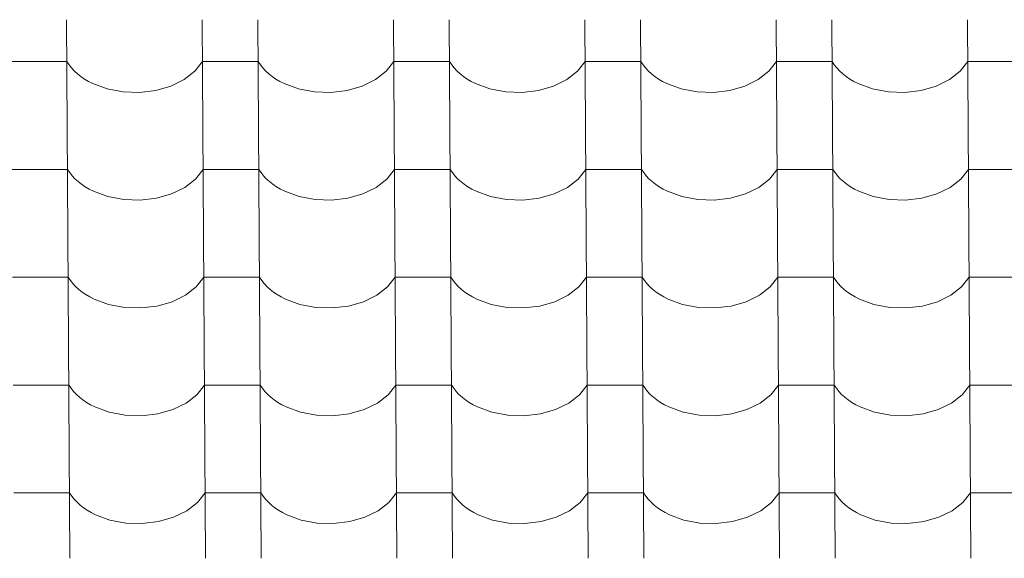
# Model space of a CAD drawing. Header units: millimetres. Extents: x -29001 to 109416, y -1251 to 13451.
# Tile 128 of 163: x -8121 to -7272, y 9497 to 9962. Entities that reach past the tile are written whole.
import ezdxf

# ---------------------------------------------------------------- set-up
doc = ezdxf.new("R2010")
doc.units = ezdxf.units.MM
doc.header["$MEASUREMENT"] = 0
doc.layers.add('POHLED JIŽNÍ_1_Konstrukce - nosné', color=7, linetype='Continuous')
doc.layers.add('POHLED JIŽNÍ_1_Nové_Výplně - Povrchové', color=7, linetype='Continuous')

# ---------------------------------------------------------------- blocks, each defined once
blk = doc.blocks.new('*X1', base_point=(-31394.74, -25864.88))
at = {"layer": 'POHLED JIŽNÍ_1_Nové_Výplně - Povrchové', "color": 21, "linetype": 'Continuous', "lineweight": 20, "true_color": 0xffaaaa}
for p, q in [((-8080.61, 9962.19), (-8080.03, 9869.52)), ((-7963.65, 9962.19), (-7963.07, 9869.52)), ((-7915.62, 9962.19), (-7915.04, 9869.52)), ((-7798.65, 9962.19), (-7798.07, 9869.52)), ((-7750.62, 9962.19), (-7750.04, 9869.52)), ((-7633.65, 9962.19), (-7633.08, 9869.52)), ((-7585.62, 9962.19), (-7585.04, 9869.52)), ((-7468.66, 9962.19), (-7468.08, 9869.52)), ((-7420.62, 9962.19), (-7420.04, 9869.52)), ((-7303.66, 9962.19), (-7303.08, 9869.52)), ((-8104.4, 9926.04), (-8128.42, 9926.04)), ((-8080.39, 9926.04), (-8104.4, 9926.04)), ((-8080.39, 9926.04), (-8078.54, 9923.24)), ((-8078.54, 9923.24), (-8076.41, 9920.55)), ((-8076.41, 9920.55), (-8073.98, 9917.96)), ((-8073.98, 9917.96), (-8071.29, 9915.5)), ((-7979.3, 9910.48), (-7970.04, 9917.65)), ((-7970.04, 9917.65), (-7963.42, 9926.04)), ((-7939.41, 9926.04), (-7963.42, 9926.04)), ((-7915.39, 9926.04), (-7939.41, 9926.04)), ((-7915.39, 9926.04), (-7913.55, 9923.24)), ((-7913.55, 9923.24), (-7911.41, 9920.55)), ((-7911.41, 9920.55), (-7908.99, 9917.96)), ((-7908.99, 9917.96), (-7906.29, 9915.5)), ((-7814.31, 9910.48), (-7805.04, 9917.65)), ((-7805.04, 9917.65), (-7798.43, 9926.04)), ((-7774.41, 9926.04), (-7798.43, 9926.04)), ((-7750.39, 9926.04), (-7774.41, 9926.04)), ((-7750.39, 9926.04), (-7748.55, 9923.24)), ((-7748.55, 9923.24), (-7746.41, 9920.55)), ((-7746.41, 9920.55), (-7743.99, 9917.96)), ((-7743.99, 9917.96), (-7741.29, 9915.5)), ((-7649.31, 9910.48), (-7640.04, 9917.65)), ((-7640.04, 9917.65), (-7633.43, 9926.04)), ((-7609.41, 9926.04), (-7633.43, 9926.04)), ((-7585.39, 9926.04), (-7609.41, 9926.04)), ((-7585.39, 9926.04), (-7583.55, 9923.24)), ((-7583.55, 9923.24), (-7581.41, 9920.55)), ((-7581.41, 9920.55), (-7578.99, 9917.96)), ((-7578.99, 9917.96), (-7576.29, 9915.5)), ((-7484.31, 9910.48), (-7475.05, 9917.65)), ((-7475.05, 9917.65), (-7468.43, 9926.04)), ((-7444.41, 9926.04), (-7468.43, 9926.04)), ((-7420.4, 9926.04), (-7444.41, 9926.04)), ((-7420.4, 9926.04), (-7418.56, 9923.24)), ((-7418.56, 9923.24), (-7416.42, 9920.55)), ((-7416.42, 9920.55), (-7413.99, 9917.96)), ((-7413.99, 9917.96), (-7411.3, 9915.5)), ((-7319.31, 9910.48), (-7310.05, 9917.65)), ((-7310.05, 9917.65), (-7303.43, 9926.04)), ((-7279.42, 9926.04), (-7303.43, 9926.04)), ((-7255.4, 9926.04), (-7279.42, 9926.04)), ((-8071.29, 9915.5), (-8068.33, 9913.17)), ((-8068.33, 9913.17), (-8065.13, 9910.99)), ((-8065.13, 9910.99), (-8061.71, 9908.97)), ((-7990.75, 9904.89), (-7979.3, 9910.48)), ((-7906.29, 9915.5), (-7903.33, 9913.17)), ((-7903.33, 9913.17), (-7900.14, 9910.99)), ((-7900.14, 9910.99), (-7896.71, 9908.97)), ((-7825.75, 9904.89), (-7814.31, 9910.48)), ((-7741.29, 9915.5), (-7738.34, 9913.17)), ((-7738.34, 9913.17), (-7735.14, 9910.99)), ((-7735.14, 9910.99), (-7731.71, 9908.97)), ((-7660.75, 9904.89), (-7649.31, 9910.48)), ((-7576.29, 9915.5), (-7573.34, 9913.17)), ((-7573.34, 9913.17), (-7570.14, 9910.99)), ((-7570.14, 9910.99), (-7566.72, 9908.97)), ((-7495.75, 9904.89), (-7484.31, 9910.48)), ((-7411.3, 9915.5), (-7408.34, 9913.17)), ((-7408.34, 9913.17), (-7405.14, 9910.99)), ((-7405.14, 9910.99), (-7401.72, 9908.97)), ((-7330.76, 9904.89), (-7319.31, 9910.48)), ((-8061.71, 9908.97), (-8058.08, 9907.12)), ((-8058.08, 9907.12), (-8045.6, 9902.55)), ((-8045.6, 9902.55), (-8031.93, 9899.96)), ((-8017.75, 9899.49), (-8003.78, 9901.16)), ((-8003.78, 9901.16), (-7990.75, 9904.89)), ((-7896.71, 9908.97), (-7893.08, 9907.12)), ((-7893.08, 9907.12), (-7880.61, 9902.55)), ((-7880.61, 9902.55), (-7866.93, 9899.96)), ((-7852.75, 9899.49), (-7838.78, 9901.16)), ((-7838.78, 9901.16), (-7825.75, 9904.89)), ((-7731.71, 9908.97), (-7728.08, 9907.12)), ((-7728.08, 9907.12), (-7715.61, 9902.55)), ((-7715.61, 9902.55), (-7701.93, 9899.96)), ((-7687.75, 9899.49), (-7673.79, 9901.16)), ((-7673.79, 9901.16), (-7660.75, 9904.89)), ((-7566.72, 9908.97), (-7563.08, 9907.12)), ((-7563.08, 9907.12), (-7550.61, 9902.55)), ((-7550.61, 9902.55), (-7536.94, 9899.96)), ((-7522.75, 9899.49), (-7508.79, 9901.16)), ((-7508.79, 9901.16), (-7495.75, 9904.89)), ((-7401.72, 9908.97), (-7398.09, 9907.12)), ((-7398.09, 9907.12), (-7385.61, 9902.55)), ((-7385.61, 9902.55), (-7371.94, 9899.96)), ((-7357.76, 9899.49), (-7343.79, 9901.16)), ((-7343.79, 9901.16), (-7330.76, 9904.89)), ((-8031.93, 9899.96), (-8017.75, 9899.49)), ((-7866.93, 9899.96), (-7852.75, 9899.49)), ((-7701.93, 9899.96), (-7687.75, 9899.49)), ((-7536.94, 9899.96), (-7522.75, 9899.49)), ((-7371.94, 9899.96), (-7357.76, 9899.49)), ((-8080.03, 9869.18), (-8079.45, 9776.51)), ((-7963.07, 9869.18), (-7962.49, 9776.51)), ((-7915.03, 9869.18), (-7914.45, 9776.51)), ((-7798.07, 9869.18), (-7797.49, 9776.51)), ((-7750.04, 9869.18), (-7749.46, 9776.51)), ((-7633.07, 9869.18), (-7632.49, 9776.51)), ((-7585.04, 9869.18), (-7584.46, 9776.51)), ((-7468.08, 9869.18), (-7467.5, 9776.51)), ((-7420.04, 9869.18), (-7419.46, 9776.51)), ((-7303.08, 9869.18), (-7302.5, 9776.51)), ((-8103.82, 9833.03), (-8127.84, 9833.03)), ((-8079.8, 9833.03), (-8103.82, 9833.03)), ((-8079.8, 9833.03), (-8077.96, 9830.23)), ((-7969.46, 9824.64), (-7962.84, 9833.03)), ((-7938.82, 9833.03), (-7962.84, 9833.03)), ((-7914.81, 9833.03), (-7938.82, 9833.03)), ((-7914.81, 9833.03), (-7912.97, 9830.23)), ((-7804.46, 9824.64), (-7797.84, 9833.03)), ((-7773.83, 9833.03), (-7797.84, 9833.03)), ((-7749.81, 9833.03), (-7773.83, 9833.03)), ((-7749.81, 9833.03), (-7747.97, 9830.23)), ((-7639.46, 9824.64), (-7632.85, 9833.03)), ((-7608.83, 9833.03), (-7632.85, 9833.03)), ((-7584.81, 9833.03), (-7608.83, 9833.03)), ((-7584.81, 9833.03), (-7582.97, 9830.23)), ((-7474.47, 9824.64), (-7467.85, 9833.03)), ((-7443.83, 9833.03), (-7467.85, 9833.03)), ((-7419.82, 9833.03), (-7443.83, 9833.03)), ((-7419.82, 9833.03), (-7417.97, 9830.23)), ((-7309.47, 9824.64), (-7302.85, 9833.03)), ((-7278.84, 9833.03), (-7302.85, 9833.03)), ((-7254.82, 9833.03), (-7278.84, 9833.03)), ((-8077.96, 9830.23), (-8075.83, 9827.54)), ((-8075.83, 9827.54), (-8073.4, 9824.95)), ((-8073.4, 9824.95), (-8070.71, 9822.49)), ((-7978.72, 9817.47), (-7969.46, 9824.64)), ((-7912.97, 9830.23), (-7910.83, 9827.54)), ((-7910.83, 9827.54), (-7908.4, 9824.95)), ((-7908.4, 9824.95), (-7905.71, 9822.49)), ((-7813.73, 9817.47), (-7804.46, 9824.64)), ((-7747.97, 9830.23), (-7745.83, 9827.54)), ((-7745.83, 9827.54), (-7743.41, 9824.95)), ((-7743.41, 9824.95), (-7740.71, 9822.49)), ((-7648.73, 9817.47), (-7639.46, 9824.64)), ((-7582.97, 9830.23), (-7580.83, 9827.54)), ((-7580.83, 9827.54), (-7578.41, 9824.95)), ((-7578.41, 9824.95), (-7575.71, 9822.49)), ((-7483.73, 9817.47), (-7474.47, 9824.64)), ((-7417.97, 9830.23), (-7415.84, 9827.54)), ((-7415.84, 9827.54), (-7413.41, 9824.95)), ((-7413.41, 9824.95), (-7410.72, 9822.49)), ((-7318.73, 9817.47), (-7309.47, 9824.64)), ((-8070.71, 9822.49), (-8067.75, 9820.16)), ((-8067.75, 9820.16), (-8064.55, 9817.98)), ((-8064.55, 9817.98), (-8061.13, 9815.96)), ((-8061.13, 9815.96), (-8057.49, 9814.11)), ((-7990.16, 9811.88), (-7978.72, 9817.47)), ((-7905.71, 9822.49), (-7902.75, 9820.16)), ((-7902.75, 9820.16), (-7899.55, 9817.98)), ((-7899.55, 9817.98), (-7896.13, 9815.96)), ((-7896.13, 9815.96), (-7892.5, 9814.11)), ((-7825.17, 9811.88), (-7813.73, 9817.47)), ((-7740.71, 9822.49), (-7737.76, 9820.16)), ((-7737.76, 9820.16), (-7734.56, 9817.98)), ((-7734.56, 9817.98), (-7731.13, 9815.96)), ((-7731.13, 9815.96), (-7727.5, 9814.11)), ((-7660.17, 9811.88), (-7648.73, 9817.47)), ((-7575.71, 9822.49), (-7572.76, 9820.16)), ((-7572.76, 9820.16), (-7569.56, 9817.98)), ((-7569.56, 9817.98), (-7566.13, 9815.96)), ((-7566.13, 9815.96), (-7562.5, 9814.11)), ((-7495.17, 9811.88), (-7483.73, 9817.47)), ((-7410.72, 9822.49), (-7407.76, 9820.16)), ((-7407.76, 9820.16), (-7404.56, 9817.98)), ((-7404.56, 9817.98), (-7401.14, 9815.96)), ((-7401.14, 9815.96), (-7397.5, 9814.11)), ((-7330.18, 9811.88), (-7318.73, 9817.47)), ((-8057.49, 9814.11), (-8045.02, 9809.54)), ((-8045.02, 9809.54), (-8031.35, 9806.95)), ((-8017.16, 9806.48), (-8003.2, 9808.15)), ((-8003.2, 9808.15), (-7990.16, 9811.88)), ((-7892.5, 9814.11), (-7880.02, 9809.54)), ((-7880.02, 9809.54), (-7866.35, 9806.95)), ((-7852.17, 9806.48), (-7838.2, 9808.15)), ((-7838.2, 9808.15), (-7825.17, 9811.88)), ((-7727.5, 9814.11), (-7715.03, 9809.54)), ((-7715.03, 9809.54), (-7701.35, 9806.95)), ((-7687.17, 9806.48), (-7673.21, 9808.15)), ((-7673.21, 9808.15), (-7660.17, 9811.88)), ((-7562.5, 9814.11), (-7550.03, 9809.54)), ((-7550.03, 9809.54), (-7536.35, 9806.95)), ((-7522.17, 9806.48), (-7508.21, 9808.15)), ((-7508.21, 9808.15), (-7495.17, 9811.88)), ((-7397.5, 9814.11), (-7385.03, 9809.54)), ((-7385.03, 9809.54), (-7371.36, 9806.95)), ((-7357.18, 9806.48), (-7343.21, 9808.15)), ((-7343.21, 9808.15), (-7330.18, 9811.88)), ((-8031.35, 9806.95), (-8017.16, 9806.48)), ((-7866.35, 9806.95), (-7852.17, 9806.48)), ((-7701.35, 9806.95), (-7687.17, 9806.48)), ((-7536.35, 9806.95), (-7522.17, 9806.48)), ((-7371.36, 9806.95), (-7357.18, 9806.48)), ((-8079.45, 9776.17), (-8078.87, 9683.5)), ((-7962.49, 9776.17), (-7961.91, 9683.5)), ((-7914.45, 9776.17), (-7913.87, 9683.5)), ((-7797.49, 9776.17), (-7796.91, 9683.5)), ((-7749.45, 9776.17), (-7748.88, 9683.5)), ((-7632.49, 9776.17), (-7631.91, 9683.5)), ((-7584.46, 9776.17), (-7583.88, 9683.5)), ((-7467.49, 9776.17), (-7466.91, 9683.5)), ((-7419.46, 9776.17), (-7418.88, 9683.5)), ((-7302.5, 9776.17), (-7301.92, 9683.5)), ((-8103.24, 9740.02), (-8127.26, 9740.02)), ((-8079.22, 9740.02), (-8103.24, 9740.02)), ((-8079.22, 9740.02), (-8077.38, 9737.22)), ((-7968.88, 9731.63), (-7962.26, 9740.02)), ((-7938.24, 9740.02), (-7962.26, 9740.02)), ((-7914.23, 9740.02), (-7938.24, 9740.02)), ((-7914.23, 9740.02), (-7912.38, 9737.22)), ((-7803.88, 9731.63), (-7797.26, 9740.02)), ((-7773.25, 9740.02), (-7797.26, 9740.02)), ((-7749.23, 9740.02), (-7773.25, 9740.02)), ((-7749.23, 9740.02), (-7747.39, 9737.22)), ((-7638.88, 9731.63), (-7632.27, 9740.02)), ((-7608.25, 9740.02), (-7632.27, 9740.02)), ((-7584.23, 9740.02), (-7608.25, 9740.02)), ((-7584.23, 9740.02), (-7582.39, 9737.22)), ((-7473.88, 9731.63), (-7467.27, 9740.02)), ((-7443.25, 9740.02), (-7467.27, 9740.02)), ((-7419.23, 9740.02), (-7443.25, 9740.02)), ((-7419.23, 9740.02), (-7417.39, 9737.22)), ((-7308.89, 9731.63), (-7302.27, 9740.02)), ((-7278.25, 9740.02), (-7302.27, 9740.02)), ((-7254.24, 9740.02), (-7278.25, 9740.02)), ((-8077.38, 9737.22), (-8075.24, 9734.53)), ((-8075.24, 9734.53), (-8072.82, 9731.94)), ((-8072.82, 9731.94), (-8070.12, 9729.48)), ((-7978.14, 9724.46), (-7968.88, 9731.63)), ((-7912.38, 9737.22), (-7910.25, 9734.53)), ((-7910.25, 9734.53), (-7907.82, 9731.94)), ((-7907.82, 9731.94), (-7905.13, 9729.48)), ((-7813.14, 9724.46), (-7803.88, 9731.63)), ((-7747.39, 9737.22), (-7745.25, 9734.53)), ((-7745.25, 9734.53), (-7742.83, 9731.94)), ((-7742.83, 9731.94), (-7740.13, 9729.48)), ((-7648.15, 9724.46), (-7638.88, 9731.63)), ((-7582.39, 9737.22), (-7580.25, 9734.53)), ((-7580.25, 9734.53), (-7577.83, 9731.94)), ((-7577.83, 9731.94), (-7575.13, 9729.48)), ((-7483.15, 9724.46), (-7473.88, 9731.63)), ((-7417.39, 9737.22), (-7415.25, 9734.53)), ((-7415.25, 9734.53), (-7412.83, 9731.94)), ((-7412.83, 9731.94), (-7410.13, 9729.48)), ((-7318.15, 9724.46), (-7308.89, 9731.63)), ((-8070.12, 9729.48), (-8067.17, 9727.15)), ((-8067.17, 9727.15), (-8063.97, 9724.97)), ((-8063.97, 9724.97), (-8060.55, 9722.95)), ((-8060.55, 9722.95), (-8056.91, 9721.1)), ((-7989.58, 9718.87), (-7978.14, 9724.46)), ((-7905.13, 9729.48), (-7902.17, 9727.15)), ((-7902.17, 9727.15), (-7898.97, 9724.97)), ((-7898.97, 9724.97), (-7895.55, 9722.95)), ((-7895.55, 9722.95), (-7891.92, 9721.1)), ((-7824.59, 9718.87), (-7813.14, 9724.46)), ((-7740.13, 9729.48), (-7737.17, 9727.15)), ((-7737.17, 9727.15), (-7733.98, 9724.97)), ((-7733.98, 9724.97), (-7730.55, 9722.95)), ((-7730.55, 9722.95), (-7726.92, 9721.1)), ((-7659.59, 9718.87), (-7648.15, 9724.46)), ((-7575.13, 9729.48), (-7572.18, 9727.15)), ((-7572.18, 9727.15), (-7568.98, 9724.97)), ((-7568.98, 9724.97), (-7565.55, 9722.95)), ((-7565.55, 9722.95), (-7561.92, 9721.1)), ((-7494.59, 9718.87), (-7483.15, 9724.46)), ((-7410.13, 9729.48), (-7407.18, 9727.15)), ((-7407.18, 9727.15), (-7403.98, 9724.97)), ((-7403.98, 9724.97), (-7400.56, 9722.95)), ((-7400.56, 9722.95), (-7396.92, 9721.1)), ((-7329.59, 9718.87), (-7318.15, 9724.46)), ((-8056.91, 9721.1), (-8044.44, 9716.53)), ((-8044.44, 9716.53), (-8030.76, 9713.94)), ((-8030.76, 9713.94), (-8016.58, 9713.47)), ((-8016.58, 9713.47), (-8002.62, 9715.14)), ((-8002.62, 9715.14), (-7989.58, 9718.87)), ((-7891.92, 9721.1), (-7879.44, 9716.53)), ((-7879.44, 9716.53), (-7865.77, 9713.94)), ((-7865.77, 9713.94), (-7851.59, 9713.47)), ((-7851.59, 9713.47), (-7837.62, 9715.14)), ((-7837.62, 9715.14), (-7824.59, 9718.87)), ((-7726.92, 9721.1), (-7714.45, 9716.53)), ((-7714.45, 9716.53), (-7700.77, 9713.94)), ((-7700.77, 9713.94), (-7686.59, 9713.47)), ((-7686.59, 9713.47), (-7672.62, 9715.14)), ((-7672.62, 9715.14), (-7659.59, 9718.87)), ((-7561.92, 9721.1), (-7549.45, 9716.53)), ((-7549.45, 9716.53), (-7535.77, 9713.94)), ((-7535.77, 9713.94), (-7521.59, 9713.47)), ((-7521.59, 9713.47), (-7507.63, 9715.14)), ((-7507.63, 9715.14), (-7494.59, 9718.87)), ((-7396.92, 9721.1), (-7384.45, 9716.53)), ((-7384.45, 9716.53), (-7370.78, 9713.94)), ((-7370.78, 9713.94), (-7356.59, 9713.47)), ((-7356.59, 9713.47), (-7342.63, 9715.14)), ((-7342.63, 9715.14), (-7329.59, 9718.87)), ((-8078.87, 9683.16), (-8078.29, 9590.49)), ((-7961.9, 9683.16), (-7961.33, 9590.49)), ((-7913.87, 9683.16), (-7913.29, 9590.49)), ((-7796.91, 9683.16), (-7796.33, 9590.49)), ((-7748.87, 9683.16), (-7748.29, 9590.49)), ((-7631.91, 9683.16), (-7631.33, 9590.49)), ((-7583.88, 9683.16), (-7583.3, 9590.49)), ((-7466.91, 9683.16), (-7466.33, 9590.49)), ((-7418.88, 9683.16), (-7418.3, 9590.49)), ((-7301.92, 9683.16), (-7301.34, 9590.49)), ((-8102.66, 9647.01), (-8126.68, 9647.01)), ((-8078.64, 9647.01), (-8102.66, 9647.01)), ((-8078.64, 9647.01), (-8076.8, 9644.22)), ((-7968.29, 9638.62), (-7961.68, 9647.01)), ((-7937.66, 9647.01), (-7961.68, 9647.01)), ((-7913.64, 9647.01), (-7937.66, 9647.01)), ((-7913.64, 9647.01), (-7911.8, 9644.22)), ((-7803.3, 9638.62), (-7796.68, 9647.01)), ((-7772.66, 9647.01), (-7796.68, 9647.01)), ((-7748.65, 9647.01), (-7772.66, 9647.01)), ((-7748.65, 9647.01), (-7746.81, 9644.22)), ((-7638.3, 9638.62), (-7631.68, 9647.01)), ((-7607.67, 9647.01), (-7631.68, 9647.01)), ((-7583.65, 9647.01), (-7607.67, 9647.01)), ((-7583.65, 9647.01), (-7581.81, 9644.22)), ((-7473.3, 9638.62), (-7466.69, 9647.01)), ((-7442.67, 9647.01), (-7466.69, 9647.01)), ((-7418.65, 9647.01), (-7442.67, 9647.01)), ((-7418.65, 9647.01), (-7416.81, 9644.22)), ((-7308.3, 9638.62), (-7301.69, 9647.01)), ((-7277.67, 9647.01), (-7301.69, 9647.01)), ((-7253.65, 9647.01), (-7277.67, 9647.01)), ((-8076.8, 9644.22), (-8074.66, 9641.52)), ((-8074.66, 9641.52), (-8072.24, 9638.93)), ((-8072.24, 9638.93), (-8069.54, 9636.47)), ((-7977.56, 9631.45), (-7968.29, 9638.62)), ((-7911.8, 9644.22), (-7909.66, 9641.52)), ((-7909.66, 9641.52), (-7907.24, 9638.93)), ((-7907.24, 9638.93), (-7904.54, 9636.47)), ((-7812.56, 9631.45), (-7803.3, 9638.62)), ((-7746.81, 9644.22), (-7744.67, 9641.52)), ((-7744.67, 9641.52), (-7742.24, 9638.93)), ((-7742.24, 9638.93), (-7739.55, 9636.47)), ((-7647.56, 9631.45), (-7638.3, 9638.62)), ((-7581.81, 9644.22), (-7579.67, 9641.52)), ((-7579.67, 9641.52), (-7577.25, 9638.93)), ((-7577.25, 9638.93), (-7574.55, 9636.47)), ((-7482.57, 9631.45), (-7473.3, 9638.62)), ((-7416.81, 9644.22), (-7414.67, 9641.52)), ((-7414.67, 9641.52), (-7412.25, 9638.93)), ((-7412.25, 9638.93), (-7409.55, 9636.47)), ((-7317.57, 9631.45), (-7308.3, 9638.62)), ((-8069.54, 9636.47), (-8066.59, 9634.14)), ((-8066.59, 9634.14), (-8063.39, 9631.96)), ((-8063.39, 9631.96), (-8059.96, 9629.94)), ((-8059.96, 9629.94), (-8056.33, 9628.1)), ((-7989, 9625.86), (-7977.56, 9631.45)), ((-7904.54, 9636.47), (-7901.59, 9634.14)), ((-7901.59, 9634.14), (-7898.39, 9631.96)), ((-7898.39, 9631.96), (-7894.97, 9629.94)), ((-7894.97, 9629.94), (-7891.33, 9628.1)), ((-7824, 9625.86), (-7812.56, 9631.45)), ((-7739.55, 9636.47), (-7736.59, 9634.14)), ((-7736.59, 9634.14), (-7733.39, 9631.96)), ((-7733.39, 9631.96), (-7729.97, 9629.94)), ((-7729.97, 9629.94), (-7726.34, 9628.1)), ((-7659.01, 9625.86), (-7647.56, 9631.45)), ((-7574.55, 9636.47), (-7571.59, 9634.14)), ((-7571.59, 9634.14), (-7568.4, 9631.96)), ((-7568.4, 9631.96), (-7564.97, 9629.94)), ((-7564.97, 9629.94), (-7561.34, 9628.1)), ((-7494.01, 9625.86), (-7482.57, 9631.45)), ((-7409.55, 9636.47), (-7406.6, 9634.14)), ((-7406.6, 9634.14), (-7403.4, 9631.96)), ((-7403.4, 9631.96), (-7399.97, 9629.94)), ((-7399.97, 9629.94), (-7396.34, 9628.1)), ((-7329.01, 9625.86), (-7317.57, 9631.45)), ((-8056.33, 9628.1), (-8043.86, 9623.52)), ((-8043.86, 9623.52), (-8030.18, 9620.94)), ((-8030.18, 9620.94), (-8016, 9620.46)), ((-8016, 9620.46), (-8002.04, 9622.13)), ((-8002.04, 9622.13), (-7989, 9625.86)), ((-7891.33, 9628.1), (-7878.86, 9623.52)), ((-7878.86, 9623.52), (-7865.19, 9620.94)), ((-7865.19, 9620.94), (-7851, 9620.46)), ((-7851, 9620.46), (-7837.04, 9622.13)), ((-7837.04, 9622.13), (-7824, 9625.86)), ((-7726.34, 9628.1), (-7713.86, 9623.52)), ((-7713.86, 9623.52), (-7700.19, 9620.94)), ((-7700.19, 9620.94), (-7686.01, 9620.46)), ((-7686.01, 9620.46), (-7672.04, 9622.13)), ((-7672.04, 9622.13), (-7659.01, 9625.86)), ((-7561.34, 9628.1), (-7548.87, 9623.52)), ((-7548.87, 9623.52), (-7535.19, 9620.94)), ((-7535.19, 9620.94), (-7521.01, 9620.46)), ((-7521.01, 9620.46), (-7507.05, 9622.13)), ((-7507.05, 9622.13), (-7494.01, 9625.86)), ((-7396.34, 9628.1), (-7383.87, 9623.52)), ((-7383.87, 9623.52), (-7370.19, 9620.94)), ((-7370.19, 9620.94), (-7356.01, 9620.46)), ((-7356.01, 9620.46), (-7342.05, 9622.13)), ((-7342.05, 9622.13), (-7329.01, 9625.86)), ((-8078.29, 9590.16), (-8077.71, 9497.48)), ((-7961.32, 9590.16), (-7960.74, 9497.48)), ((-7913.29, 9590.16), (-7912.71, 9497.48)), ((-7796.33, 9590.16), (-7795.75, 9497.48)), ((-7748.29, 9590.16), (-7747.71, 9497.48)), ((-7631.33, 9590.16), (-7630.75, 9497.48)), ((-7583.29, 9590.16), (-7582.71, 9497.48)), ((-7466.33, 9590.16), (-7465.75, 9497.48)), ((-7418.3, 9590.16), (-7417.72, 9497.48)), ((-7301.33, 9590.16), (-7300.75, 9497.48)), ((-8102.08, 9554), (-8126.09, 9554)), ((-8078.06, 9554), (-8102.08, 9554)), ((-8078.06, 9554), (-8076.22, 9551.21)), ((-7967.71, 9545.61), (-7961.1, 9554)), ((-7937.08, 9554), (-7961.1, 9554)), ((-7913.06, 9554), (-7937.08, 9554)), ((-7913.06, 9554), (-7911.22, 9551.21)), ((-7802.72, 9545.61), (-7796.1, 9554)), ((-7772.08, 9554), (-7796.1, 9554)), ((-7748.07, 9554), (-7772.08, 9554)), ((-7748.07, 9554), (-7746.22, 9551.21)), ((-7637.72, 9545.61), (-7631.1, 9554)), ((-7607.09, 9554), (-7631.1, 9554)), ((-7583.07, 9554), (-7607.09, 9554)), ((-7583.07, 9554), (-7581.23, 9551.21)), ((-7472.72, 9545.61), (-7466.11, 9554)), ((-7442.09, 9554), (-7466.11, 9554)), ((-7418.07, 9554), (-7442.09, 9554)), ((-7418.07, 9554), (-7416.23, 9551.21)), ((-7307.72, 9545.61), (-7301.11, 9554)), ((-7277.09, 9554), (-7301.11, 9554)), ((-7253.07, 9554), (-7277.09, 9554)), ((-8076.22, 9551.21), (-8074.08, 9548.51)), ((-8074.08, 9548.51), (-8071.66, 9545.92)), ((-8071.66, 9545.92), (-8068.96, 9543.46)), ((-7976.98, 9538.44), (-7967.71, 9545.61)), ((-7911.22, 9551.21), (-7909.08, 9548.51)), ((-7909.08, 9548.51), (-7906.66, 9545.92)), ((-7906.66, 9545.92), (-7903.96, 9543.46)), ((-7811.98, 9538.44), (-7802.72, 9545.61)), ((-7746.22, 9551.21), (-7744.09, 9548.51)), ((-7744.09, 9548.51), (-7741.66, 9545.92)), ((-7741.66, 9545.92), (-7738.97, 9543.46)), ((-7646.98, 9538.44), (-7637.72, 9545.61)), ((-7581.23, 9551.21), (-7579.09, 9548.51)), ((-7579.09, 9548.51), (-7576.66, 9545.92)), ((-7576.66, 9545.92), (-7573.97, 9543.46)), ((-7481.99, 9538.44), (-7472.72, 9545.61)), ((-7416.23, 9551.21), (-7414.09, 9548.51)), ((-7414.09, 9548.51), (-7411.67, 9545.92)), ((-7411.67, 9545.92), (-7408.97, 9543.46)), ((-7316.99, 9538.44), (-7307.72, 9545.61)), ((-8068.96, 9543.46), (-8066.01, 9541.13)), ((-8066.01, 9541.13), (-8062.81, 9538.95)), ((-8062.81, 9538.95), (-8059.38, 9536.93)), ((-8059.38, 9536.93), (-8055.75, 9535.09)), ((-7988.42, 9532.85), (-7976.98, 9538.44)), ((-7903.96, 9543.46), (-7901.01, 9541.13)), ((-7901.01, 9541.13), (-7897.81, 9538.95)), ((-7897.81, 9538.95), (-7894.39, 9536.93)), ((-7894.39, 9536.93), (-7890.75, 9535.09)), ((-7823.42, 9532.85), (-7811.98, 9538.44)), ((-7738.97, 9543.46), (-7736.01, 9541.13)), ((-7736.01, 9541.13), (-7732.81, 9538.95)), ((-7732.81, 9538.95), (-7729.39, 9536.93)), ((-7729.39, 9536.93), (-7725.75, 9535.09)), ((-7658.43, 9532.85), (-7646.98, 9538.44)), ((-7573.97, 9543.46), (-7571.01, 9541.13)), ((-7571.01, 9541.13), (-7567.81, 9538.95)), ((-7567.81, 9538.95), (-7564.39, 9536.93)), ((-7564.39, 9536.93), (-7560.76, 9535.09)), ((-7493.43, 9532.85), (-7481.99, 9538.44)), ((-7408.97, 9543.46), (-7406.02, 9541.13)), ((-7406.02, 9541.13), (-7402.82, 9538.95)), ((-7402.82, 9538.95), (-7399.39, 9536.93)), ((-7399.39, 9536.93), (-7395.76, 9535.09)), ((-7328.43, 9532.85), (-7316.99, 9538.44)), ((-8055.75, 9535.09), (-8043.28, 9530.51)), ((-8043.28, 9530.51), (-8029.6, 9527.93)), ((-8029.6, 9527.93), (-8015.42, 9527.46)), ((-8015.42, 9527.46), (-8001.46, 9529.13)), ((-8001.46, 9529.13), (-7988.42, 9532.85)), ((-7890.75, 9535.09), (-7878.28, 9530.51)), ((-7878.28, 9530.51), (-7864.6, 9527.93)), ((-7864.6, 9527.93), (-7850.42, 9527.46)), ((-7850.42, 9527.46), (-7836.46, 9529.13)), ((-7836.46, 9529.13), (-7823.42, 9532.85)), ((-7725.75, 9535.09), (-7713.28, 9530.51)), ((-7713.28, 9530.51), (-7699.61, 9527.93)), ((-7699.61, 9527.93), (-7685.43, 9527.46)), ((-7685.43, 9527.46), (-7671.46, 9529.13)), ((-7671.46, 9529.13), (-7658.43, 9532.85)), ((-7560.76, 9535.09), (-7548.29, 9530.51)), ((-7548.29, 9530.51), (-7534.61, 9527.93)), ((-7534.61, 9527.93), (-7520.43, 9527.46)), ((-7520.43, 9527.46), (-7506.46, 9529.13)), ((-7506.46, 9529.13), (-7493.43, 9532.85)), ((-7395.76, 9535.09), (-7383.29, 9530.51)), ((-7383.29, 9530.51), (-7369.61, 9527.93)), ((-7369.61, 9527.93), (-7355.43, 9527.46)), ((-7355.43, 9527.46), (-7341.47, 9529.13)), ((-7341.47, 9529.13), (-7328.43, 9532.85))]:
    blk.add_line(p, q, dxfattribs=at)

msp = doc.modelspace()

# ---------------------------------------------------------------- block references
at = {"layer": 'POHLED JIŽNÍ_1_Konstrukce - nosné', "color": 9, "linetype": 'Continuous', "lineweight": 13}
msp.add_blockref('*X1', (-31394.74, -25864.88), dxfattribs=at)

doc.saveas('drawing.dxf')
